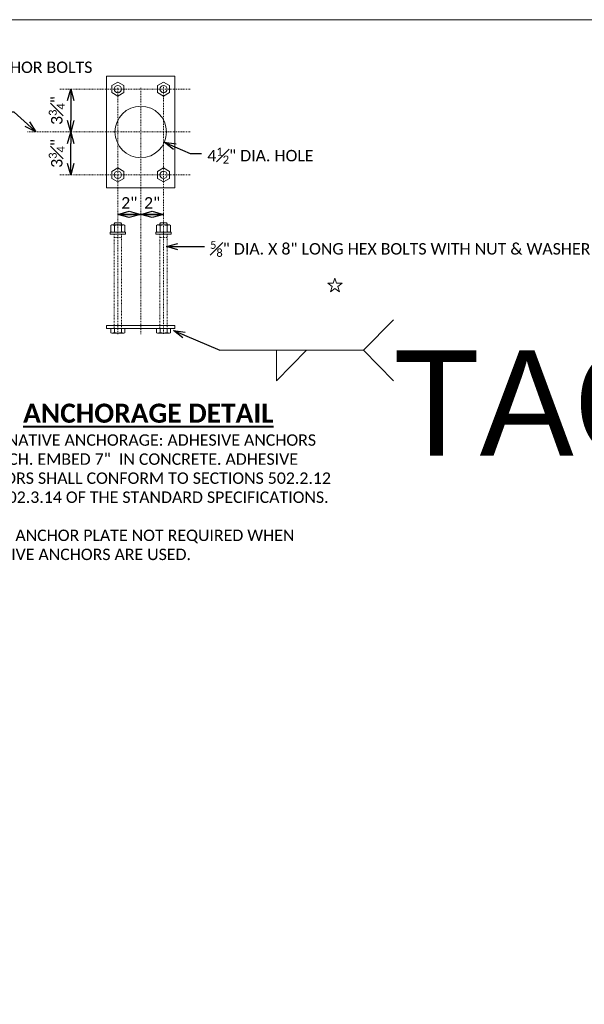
# Model space of a CAD drawing. Extents: x -1624 to -745, y -2680 to -2428.
# Tile 7 of 10: x -1455 to -1381, y -2557 to -2428. Entities that reach past the tile are written whole.
import ezdxf
from ezdxf import colors
from ezdxf.entities.mleader import LeaderData, LeaderLine
from ezdxf.enums import TextEntityAlignment as Align
from ezdxf.math import Vec2, Vec3

# ---------------------------------------------------------------- set-up
doc = ezdxf.new("R2018")
doc.units = 0
doc.header["$MEASUREMENT"] = 0
doc.linetypes.add('Wisdot2', pattern=[0.125, 0.0625, -0.0625])
doc.linetypes.add('Wisdot4', pattern=[0.28125, 0.125, -0.0625, 0.03125, -0.0625])
for name, color, linetype, lineweight in [('B_ANNO', 7, 'Continuous', 18), ('B_ANNO_DIM', 7, 'Continuous', 18), ('B_ANNO_SYMB', 7, 'Continuous', 18), ('B_ANNO_TEXT', 7, 'Continuous', 18), ('B_ANNO_TEXT_TITLE', 7, 'Continuous', 40), ('B_CNTR', 1, 'Wisdot4', 18), ('B_STEEL', 92, 'Continuous', 18), ('B_STEEL_BOLT', 3, 'Continuous', 18)]:
    doc.layers.add(name, color=color, linetype=linetype, lineweight=lineweight)
doc.layers.add('B_ANNO_NOPLOT', color=47, linetype='Continuous', lineweight=18, plot=False)
doc.styles.add('Annotative', font='calibri.ttf', dxfattribs={"height": 0.0625})
doc.styles.get("Standard").update_dxf_attribs({"font": 'calibri.ttf'})
doc.styles.add('Title', font='calibrib.ttf', dxfattribs={"height": 0.125})
doc.dimstyles.new('Annotative', dxfattribs={"dimscale": 0, "dimtxt": 0.0625, "dimasz": 0.0625, "dimexe": 0.03125, "dimexo": 0.03125, "dimgap": 0.03125, "dimtad": 1, "dimdec": 3, "dimzin": 3, "dimdsep": 46, "dimlunit": 4, "dimtxsty": 'Standard', "dimblk": 'OPEN30', "dimcen": 0.03125, "dimaunit": 1, "dimadec": 0, "dimazin": 3, "dimtfac": 0.75, "dimtdec": 3, "dimtofl": 0, "dimtmove": 0, "dimatfit": 3, "dimldrblk": 'OPEN30', "dimfxl": 1, "dimtfill": 1, "dimfrac": 1, "dimtolj": 1, "dimtzin": 0, "dimarcsym": 0})
doc.dimstyles.get("Standard").update_dxf_attribs({"dimtxt": 0.0625, "dimasz": 0.0625, "dimexe": 0.03125, "dimexo": 0.03125, "dimgap": 0.03125, "dimtad": 1, "dimdec": 3, "dimzin": 3, "dimdsep": 46, "dimlunit": 4, "dimtxsty": 'Standard', "dimblk": 'OPEN30', "dimcen": 0.03125, "dimaunit": 1, "dimadec": 0, "dimazin": 3, "dimtfac": 0.75, "dimtdec": 3, "dimtofl": 0, "dimtmove": 0, "dimatfit": 3, "dimldrblk": 'OPEN30', "dimfxl": 1, "dimtfill": 1, "dimfrac": 1, "dimtolj": 1, "dimtzin": 0, "dimarcsym": 0})

# ---------------------------------------------------------------- blocks, each defined once
blk = doc.blocks.new('_Open30')
at = {"color": 0, "linetype": 'ByBlock', "lineweight": -2}
for p, q in [((-1, 0.268), (0, 0)), ((0, 0), (-1, -0.268)), ((0, 0), (-1, 0))]:
    blk.add_line(p, q, dxfattribs=at)
blk = doc.blocks.new('*U39')
at = {"layer": 'B_STEEL_BOLT'}
for p, q in [((0.001, 0.614), (-0.531, 0.307)), ((-0.531, 0.307), (-0.531, -0.307)), ((0.532, 0.307), (0.001, 0.614)), ((0.532, -0.307), (0.532, 0.307)), ((-0.531, -0.307), (0.001, -0.614)), ((0.001, -0.614), (0.532, -0.307))]:
    blk.add_line(p, q, dxfattribs=at)
blk.add_circle((0, 0), 0.312, dxfattribs=at)
blk = doc.blocks.new('*U43')
at = {"layer": 'B_STEEL_BOLT'}
for p, q in [((0, 0.307), (-0.372, 0.307)), ((9.027, 0.307), (8.458, 0.307)), ((0, -0.307), (-0.372, -0.307)), ((9.027, -0.307), (8.458, -0.307))]:
    blk.add_line(p, q, dxfattribs=at)
for points in [[(0, 0.614), (-0.372, 0.614), (-0.403, 0.525), (-0.403, -0.525), (-0.372, -0.614), (0, -0.614)], [(8.25, 0.672), (8.427, 0.672), (8.427, -0.673), (8.25, -0.673)], [(8.472, 0.614), (9.013, 0.614), (9.058, 0.525), (9.058, -0.525), (9.013, -0.614), (8.472, -0.614), (8.427, -0.525), (8.427, 0.525)], [(9.058, 0.312), (9.161, 0.313), (9.25, 0.268), (9.25, -0.268), (9.161, -0.313), (9.058, -0.313)]]:
    blk.add_lwpolyline(points, close=True, dxfattribs=at)
at = {"layer": 'B_STEEL_BOLT', "linetype": 'Wisdot2'}
blk.add_lwpolyline([(0, 0.313), (8.25, 0.312), (8.25, -0.313), (0, -0.313)], close=True, dxfattribs=at)
blk.add_lwpolyline([(7.955, -0.313), (7.955, 0.313)], dxfattribs=at)
at = {"layer": 'B_STEEL_BOLT'}
for centre, radius, start, end in [((2.819, 0.865), 3.239, 186.02702, 189.91597), ((1.158, 0), 1.561, 168.65742, 191.34258), ((11.649, 0.865), 3.239, 186.02702, 189.91597), ((9.988, 0), 1.561, 168.65742, 191.34258), ((5.836, 0.865), 3.239, 350.08403, 353.97298), ((7.497, 0), 1.561, 348.65742, 11.34258), ((2.908, -0.877), 3.33, 170.13668, 173.92033), ((11.738, -0.877), 3.33, 170.13668, 173.92033), ((5.747, -0.877), 3.33, 6.07967, 9.86332)]:
    blk.add_arc(centre, radius, start, end, dxfattribs=at)
blk = doc.blocks.new('*D158')
at = {"layer": 'B_ANNO_DIM', "color": 0, "lineweight": -2, "transparency": 16777216}
for q in [(181.77, 226.45), (184.77, 226.45)]:
    blk.add_line((183.27, 226.45), q, dxfattribs=at)
at = {"layer": 'Defpoints', "color": 0, "transparency": 16777216}
for p in [(181.77, 226.45), (184.77, 226.45), (184.77, 226.45)]:
    blk.add_point(p, dxfattribs=at)
at = {"layer": 'B_ANNO_DIM', "color": 0, "lineweight": -2, "transparency": 16777216, "xscale": 1.5, "yscale": 1.5, "zscale": 1.5, "rotation": 180}
blk.add_blockref('_Open30', (181.77, 226.45), dxfattribs=at)
at = {"layer": 'B_ANNO_DIM', "color": 0, "lineweight": -2, "transparency": 16777216, "xscale": 1.5, "yscale": 1.5, "zscale": 1.5}
blk.add_blockref('_Open30', (184.77, 226.45), dxfattribs=at)
at = {"layer": 'B_ANNO_DIM', "color": 0, "transparency": 16777216, "insert": (183.27, 227.96), "char_height": 1.5, "attachment_point": 5}
blk.add_mtext('\\A1;2"', dxfattribs=at)
blk = doc.blocks.new('*D157')
at = {"layer": 'B_ANNO_DIM', "color": 0, "lineweight": -2, "transparency": 16777216}
for q in [(184.77, 226.45), (187.77, 226.45)]:
    blk.add_line((186.27, 226.45), q, dxfattribs=at)
at = {"layer": 'Defpoints', "color": 0, "transparency": 16777216}
for p in [(184.77, 226.45), (184.77, 226.45), (187.77, 226.45)]:
    blk.add_point(p, dxfattribs=at)
at = {"layer": 'B_ANNO_DIM', "color": 0, "lineweight": -2, "transparency": 16777216, "xscale": 1.5, "yscale": 1.5, "zscale": 1.5, "rotation": 180}
blk.add_blockref('_Open30', (184.77, 226.45), dxfattribs=at)
at = {"layer": 'B_ANNO_DIM', "color": 0, "lineweight": -2, "transparency": 16777216, "xscale": 1.5, "yscale": 1.5, "zscale": 1.5}
blk.add_blockref('_Open30', (187.77, 226.45), dxfattribs=at)
at = {"layer": 'B_ANNO_DIM', "color": 0, "transparency": 16777216, "insert": (186.27, 227.96), "char_height": 1.5, "attachment_point": 5}
blk.add_mtext('\\A1;2"', dxfattribs=at)
blk = doc.blocks.new('*D155')
at = {"layer": 'B_ANNO_DIM', "color": 0, "lineweight": -2, "transparency": 16777216}
blk.add_line((175.58, 233.14), (175.58, 235.76), dxfattribs=at)
at = {"layer": 'Defpoints', "color": 0, "transparency": 16777216}
for p in [(175.58, 237.26), (175.58, 237.26), (175.58, 231.64)]:
    blk.add_point(p, dxfattribs=at)
at = {"layer": 'B_ANNO_DIM', "color": 0, "lineweight": -2, "transparency": 16777216, "xscale": 1.5, "yscale": 1.5, "zscale": 1.5}
for p, rotation in [((175.58, 237.26), 90), ((175.58, 231.64), 270)]:
    blk.add_blockref('_Open30', p, dxfattribs=dict(at, rotation=rotation))
at = {"layer": 'B_ANNO_DIM', "color": 0, "transparency": 16777216, "insert": (173.75, 234.45), "char_height": 1.5, "attachment_point": 5, "rotation": 90}
blk.add_mtext('\\A1;3{\\H0.7x;\\S3#4;}"', dxfattribs=at)
blk = doc.blocks.new('*D156')
at = {"layer": 'B_ANNO_DIM', "color": 0, "lineweight": -2, "transparency": 16777216}
blk.add_line((175.58, 241.39), (175.58, 238.76), dxfattribs=at)
at = {"layer": 'Defpoints', "color": 0, "transparency": 16777216}
for p in [(175.58, 242.89), (175.58, 237.26), (175.58, 237.26)]:
    blk.add_point(p, dxfattribs=at)
at = {"layer": 'B_ANNO_DIM', "color": 0, "lineweight": -2, "transparency": 16777216, "xscale": 1.5, "yscale": 1.5, "zscale": 1.5}
for p, rotation in [((175.58, 242.89), 90), ((175.58, 237.26), 270)]:
    blk.add_blockref('_Open30', p, dxfattribs=dict(at, rotation=rotation))
at = {"layer": 'B_ANNO_DIM', "color": 0, "transparency": 16777216, "insert": (173.75, 240.08), "char_height": 1.5, "attachment_point": 5, "rotation": 90}
blk.add_mtext('\\A1;3{\\H0.7x;\\S3#4;}"', dxfattribs=at)
blk = doc.blocks.new('*U40')
at = {"color": 0, "lineweight": -2}
blk.add_lwpolyline([(-1.757, -0.759), (-1.664, -0.473), (-1.908, -0.296), (-1.606, -0.296), (-1.513, -0.009), (-1.42, -0.296), (-1.119, -0.296), (-1.363, -0.473), (-1.27, -0.759), (-1.513, -0.582), (-1.757, -0.759)], close=True, dxfattribs=at)
blk = doc.blocks.new('_Integral')
at = {"color": 0, "linetype": 'ByBlock', "lineweight": -2}
for centre, start, end in [((0.439, 0.118), 129, 195), ((-0.439, -0.118), 309, 15)]:
    blk.add_arc(centre, 0.454, start, end, dxfattribs=at)
blk = doc.blocks.new('*U27')
at = {"layer": 'B_ANNO'}
for p, q in [((11.41, 2), (9.441, 0)), ((9.441, 0), (0, 0)), ((3.73, 0), (3.73, -2)), ((3.73, -2), (5.7, 0)), ((11.41, -2), (9.441, 0))]:
    blk.add_line(p, q, dxfattribs=at)
at = {"style": 'Annotative'}
blk.add_attdef('SIZE', text='', height=0.75, dxfattribs=at).set_placement((2.32, -0.75), align=Align.MIDDLE_CENTER)
at = {"layer": 'B_ANNO_TEXT', "lineweight": 30, "flags": 104}
blk.add_attdef('NOTE', text='', height=0.75, dxfattribs=at).set_placement((11.41, 0), align=Align.MIDDLE_LEFT)
blk.add_attdef('LENGTH', text='', height=0.75, dxfattribs=at).set_placement((6.82, -0.75), align=Align.MIDDLE_CENTER)
blk = doc.blocks.new('INS_SCREENING_BASE')
at = {"layer": 'B_ANNO_NOPLOT', "flags": 128}
blk.add_lwpolyline([(0, 0), (0, 252), (323.9277, 252), (323.9277, 238.8552), (378, 238.8552), (378, 40.4996), (316.5708, 40.4996), (316.5708, 0)], close=True, dxfattribs=at)
at = {"layer": 'B_CNTR'}
for p, q in [((181.7695, 243.0554), (181.7695, 210.742)), ((184.7696, 243.0554), (184.7696, 210.742)), ((187.7697, 243.1804), (187.7697, 210.742)), ((191.2696, 242.8879), (174.1651, 242.8879)), ((191.2696, 237.2629), (169.9266, 237.2629)), ((191.2696, 231.6379), (174.1651, 231.6379))]:
    blk.add_line(p, q, dxfattribs=at)
at = {"layer": 'B_STEEL'}
for points in [[(189.2696, 229.9504), (180.2696, 229.9504), (180.2696, 244.5754), (189.2696, 244.5754)], [(180.2696, 211.8521), (189.2696, 211.8521), (189.2696, 211.4771), (180.2696, 211.4771)]]:
    blk.add_lwpolyline(points, close=True, dxfattribs=at)
blk.add_circle((184.7696, 237.2629), 3.375, dxfattribs=at)
at = {"layer": 'B_ANNO_DIM'}
ref = blk.add_blockref('*U27', (195.135, 208.6257), dxfattribs=dict(at, xscale=2, yscale=2, zscale=2))
lines = blk.add_mtext('TACK WELD @ 1/3 POINTS', dxfattribs={"layer": 'B_ANNO_TEXT', "insert": (217.9551, 208.6257), "char_height": 13.840717, "attachment_point": 1})
ref.add_attrib('NOTE', '', (217.9551, 208.6257), dxfattribs={"flags": 104}).embed_mtext(lines)
at = {"layer": 'B_ANNO_SYMB', "xscale": 2.384702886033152, "yscale": 2.384702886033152, "zscale": 2.384702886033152}
blk.add_blockref('*U40', (213.8751, 218.1119), dxfattribs=at)
at = {"layer": 'B_STEEL_BOLT', "yscale": 1.5, "zscale": 1.5}
for p, xscale in [((181.7696, 242.8879), 1.5), ((187.7696, 242.8879), -1.5)]:
    blk.add_blockref('*U39', p, dxfattribs=dict(at, xscale=xscale))
for name, p, xscale, rotation in [('*U39', (181.7696, 231.6379), -1.5, 180), ('*U39', (187.7696, 231.6379), 1.5, 180), ('*U43', (181.7695, 211.4771), -1.5, 270), ('*U43', (187.7697, 211.4771), -1.5, 270)]:
    blk.add_blockref(name, p, dxfattribs=dict(at, xscale=xscale, rotation=rotation))
at = {"layer": 'B_ANNO_DIM', "style": 'Annotative'}
for tag, p in [('RSPA', (231.1917, 75.3537)), ('BARS', (228.2292, 71.6697)), ('BSPA', (251.2619, 71.6697))]:
    blk.add_attdef(tag, text='', height=1.5, dxfattribs=at).set_placement(p, align=Align.MIDDLE_CENTER)
at = {"layer": 'B_ANNO_TEXT', "insert": (161.2994, 197.5845), "char_height": 1.5, "width": 48.949708, "attachment_point": 1, "style": 'Annotative'}
blk.add_mtext('ALTERNATIVE ANCHORAGE: ADHESIVE ANCHORS 5/8-INCH. EMBED 7"  IN CONCRETE. ADHESIVE ANCHORS SHALL CONFORM TO SECTIONS 502.2.12 AND 502.3.14 OF THE STANDARD SPECIFICATIONS.\\P\\PNOTE:  ANCHOR PLATE NOT REQUIRED WHEN ADHESIVE ANCHORS ARE USED.', dxfattribs=at)
at = {"layer": 'B_ANNO_TEXT', "style": 'Annotative'}
for tag, p in [('RSPA', (363.8227, 165.8253)), ('AMSNO.', (318.4638, 130.9293)), ('AMSNAME', (325.9192, 130.9293)), ('FABRIC', (327.2203, 128.2812))]:
    blk.add_attdef(tag, text='', height=1.5, dxfattribs=at).set_placement(p, align=Align.BOTTOM_CENTER)
at = {"layer": 'B_ANNO_TEXT_TITLE', "insert": (185.7742, 199.0846), "char_height": 2.500002, "width": 34.301751, "attachment_point": 8, "line_spacing_factor": 0.8, "style": 'Title'}
blk.add_mtext('{\\LANCHORAGE DETAIL}', dxfattribs=at)
at = {"layer": 'B_ANNO_DIM'}
for p1, angle, picture, middle in [((175.5787, 242.8879), 90, '*D156', (173.7524, 240.0754)), ((175.5787, 231.6379), 270, '*D155', (173.7524, 234.4504))]:
    dim = blk.add_linear_dim(base=(175.5787, 237.2629), p1=p1, p2=(175.5787, 237.2629), angle=angle, text='3{\\H0.7x;\\S3#4;}"', dimstyle='Annotative', override={"dimtfill": 0}, dxfattribs=at)
    dim.commit()
    dim.dimension.update_dxf_attribs({"geometry": picture, "text_midpoint": middle})
for p1, picture, middle in [((181.7695, 226.4489), '*D158', (183.2696, 226.4489)), ((187.7697, 226.4489), '*D157', (186.2696, 226.4489))]:
    dim = blk.add_linear_dim(base=(184.7696, 226.4489), p1=p1, p2=(184.7696, 226.4489), text='2"', dimstyle='Annotative', override={"dimtfill": 0}, dxfattribs=at)
    dim.commit()
    dim.dimension.update_dxf_attribs({"geometry": picture, "text_midpoint": middle, "dimtype": 128})
blk.add_leader([(189.0604, 211.2108), (195.135, 208.6257)], dimstyle='Standard', override={"dimscale": 24})
ml = blk.add_multileader_mtext('Standard')
ml.set_content('\\A1;4{\\H0.7x;\\S1#2;}" DIA. HOLE', color=256)
ml.set_leader_properties()
ml.set_arrow_properties(name='OPEN30')
ml.build(insert=Vec2(0, 0))
ml.multileader.update_dxf_attribs({"dogleg_length": 0.0625, "arrow_head_size": 1.5, "scale": 24})
ctx = ml.context
ctx.base_point, ctx.scale, ctx.char_height, ctx.arrow_head_size, ctx.landing_gap_size, ctx.plane_origin = Vec3(192.7696, 234.4504), 24, 1.5, 1.5, 0.75, Vec3(184.7696, 237.2629)
notes = []
notes.append((ctx, [(0, (1, 1, 0), (191.2696, 234.4504), (1, 0), 1.5, [(0, [(187.8671, 235.9226)], 0, [])])]))
ctx.mtext.insert, ctx.mtext.flow_direction = Vec3(193.5196, 235.2113), 5
ml = blk.add_multileader_mtext('Standard', dxfattribs=at)
ml.set_content('\\A1;{\\H0.7x;\\S3#4;}" DIA. HOLES. USE {\\H0.7x;\\S3#4;}" X 1{\\H0.7x;\\S1#2;}" SLOTTED HOLE FOR CAST IN PLACE ANCHOR BOLTS', color=256)
ml.set_leader_properties()
ml.set_arrow_properties(name='OPEN30')
ml.build(insert=Vec2(0, 0))
ml.multileader.update_dxf_attribs({"dogleg_length": 0.0625, "arrow_head_size": 1.5, "scale": 24})
ctx = ml.context
ctx.base_point, ctx.scale, ctx.char_height, ctx.arrow_head_size, ctx.landing_gap_size, ctx.plane_origin = Vec3(100.887, 246.043), 24, 1.5, 1.5, 0.75, Vec3(123.2496, 225.5643)
notes.append((ctx, [(1, (1, 1, 0), (132.1135, 246.043), (-1, 0), 1.5, [(0, [(123.2496, 225.5643)], 0, [])])]))
ctx.mtext.insert, ctx.mtext.width, ctx.mtext.flow_direction = Vec3(101.637, 246.804), 28.908211, 5
ml = blk.add_multileader_mtext('Standard', dxfattribs=at)
ml.set_content('\\A1;2" X 2" X {\\H0.7x;\\S3#16;}" \\PX 2\'-0" TUBING', color=256)
ml.set_leader_properties()
ml.set_arrow_properties(name='INTEGRAL')
ml.build(insert=Vec2(0, 0))
ml.multileader.update_dxf_attribs({"text_right_attachment_type": 3, "dogleg_length": 0.0625, "arrow_head_size": 1.5, "scale": 24})
ctx = ml.context
ctx.base_point, ctx.scale, ctx.char_height, ctx.arrow_head_size, ctx.landing_gap_size, ctx.plane_origin = Vec3(23.4472, 243.7009), 24, 1.5, 1.5, 0.75, Vec3(49.012, 229.21)
ctx.right_attachment = 3
notes.append((ctx, [(0, (1, 1, 0), (40.6683, 241.035), (-1, 0), 1.5, [(0, [(49.012, 229.21)], 0, [])])]))
ctx.mtext.insert, ctx.mtext.width, ctx.mtext.flow_direction = Vec3(24.1972, 244.4619), 14.557963, 5
ml = blk.add_multileader_mtext('Standard', dxfattribs=at)
ml.set_content('C/L', color=256)
ml.set_leader_properties()
ml.set_arrow_properties(name='OPEN30')
ml.build(insert=Vec2(0, 0))
ml.multileader.update_dxf_attribs({"dogleg_length": 0.0625, "arrow_head_size": 1.5, "scale": 24})
ctx = ml.context
ctx.base_point, ctx.scale, ctx.char_height, ctx.arrow_head_size, ctx.landing_gap_size, ctx.plane_origin = Vec3(162.1405, 239.8798), 24, 1.5, 1.5, 0.75, Vec3(170.9896, 237.2629)
notes.append((ctx, [(0, (1, 1, 0), (168.174, 239.8798), (-1, 0), 1.5, [(0, [(170.9896, 237.2629)], 0, [])])]))
ctx.mtext.insert, ctx.mtext.flow_direction = Vec3(162.8905, 240.7919), 5
ml = blk.add_multileader_mtext('Standard', dxfattribs=at)
ml.set_content('\\A1;2{\\H0.7x;\\S1#2;}" X 2{\\H0.7x;\\S1#2;}" X {\\H0.7x;\\S3#16;}" TUBING', color=256)
ml.set_leader_properties()
ml.set_arrow_properties(name='OPEN30')
ml.build(insert=Vec2(0, 0))
ml.multileader.update_dxf_attribs({"text_right_attachment_type": 3, "dogleg_length": 0.0625, "arrow_head_size": 1.5, "scale": 24})
ctx = ml.context
ctx.base_point, ctx.scale, ctx.char_height, ctx.arrow_head_size, ctx.landing_gap_size, ctx.plane_origin = Vec3(23.8299, 237.9117), 24, 1.5, 1.5, 0.75, Vec3(41.4765, 231.112)
ctx.right_attachment = 3
notes.append((ctx, [(0, (1, 1, 0), (38.3272, 234.6479), (-1, 0), 1.5, [(0, [(41.4765, 231.112)], 0, [])])]))
ctx.mtext.insert, ctx.mtext.width, ctx.mtext.flow_direction = Vec3(24.5799, 238.6726), 14.959555, 5
ml = blk.add_multileader_mtext('Standard', dxfattribs=at)
ml.set_content('\\A1;{\\H0.7x;\\S5#8;}" DIA. X 8" LONG HEX BOLTS WITH NUT & WASHER', color=256)
ml.set_leader_properties()
ml.set_arrow_properties(name='OPEN30')
ml.build(insert=Vec2(0, 0))
ml.multileader.update_dxf_attribs({"dogleg_length": 0.0625, "arrow_head_size": 1.5, "scale": 24})
ctx = ml.context
ctx.base_point, ctx.scale, ctx.char_height, ctx.arrow_head_size, ctx.landing_gap_size, ctx.plane_origin = Vec3(193.1234, 222.2166), 24, 1.5, 1.5, 0.75, Vec3(188.1447, 222.2166)
notes.append((ctx, [(0, (1, 1, 0), (191.6234, 222.2166), (1, 0), 1.5, [(0, [(188.1447, 222.2166)], 0, [])])]))
ctx.mtext.insert, ctx.mtext.width, ctx.mtext.flow_direction = Vec3(193.8734, 222.9776), 19.948582, 5
for ctx, leaders in notes:
    for number, flags, end, landing, length, lines in leaders:
        leader = LeaderData()
        leader.index, (leader.has_last_leader_line, leader.has_dogleg_vector, leader.attachment_direction) = number, flags
        leader.last_leader_point, leader.dogleg_vector, leader.dogleg_length = Vec3(end), Vec3(landing), length
        for number, points, colour, breaks in lines:
            line = LeaderLine()
            line.index, line.vertices, line.color, line.breaks = number, Vec3.list(points), colors.encode_raw_color(colour), breaks
            leader.lines.append(line)
        ctx.leaders.append(leader)

msp = doc.modelspace()

# ---------------------------------------------------------------- block references
msp.add_blockref('INS_SCREENING_BASE', (-1623.66, -2679.62))

doc.saveas('drawing.dxf')
